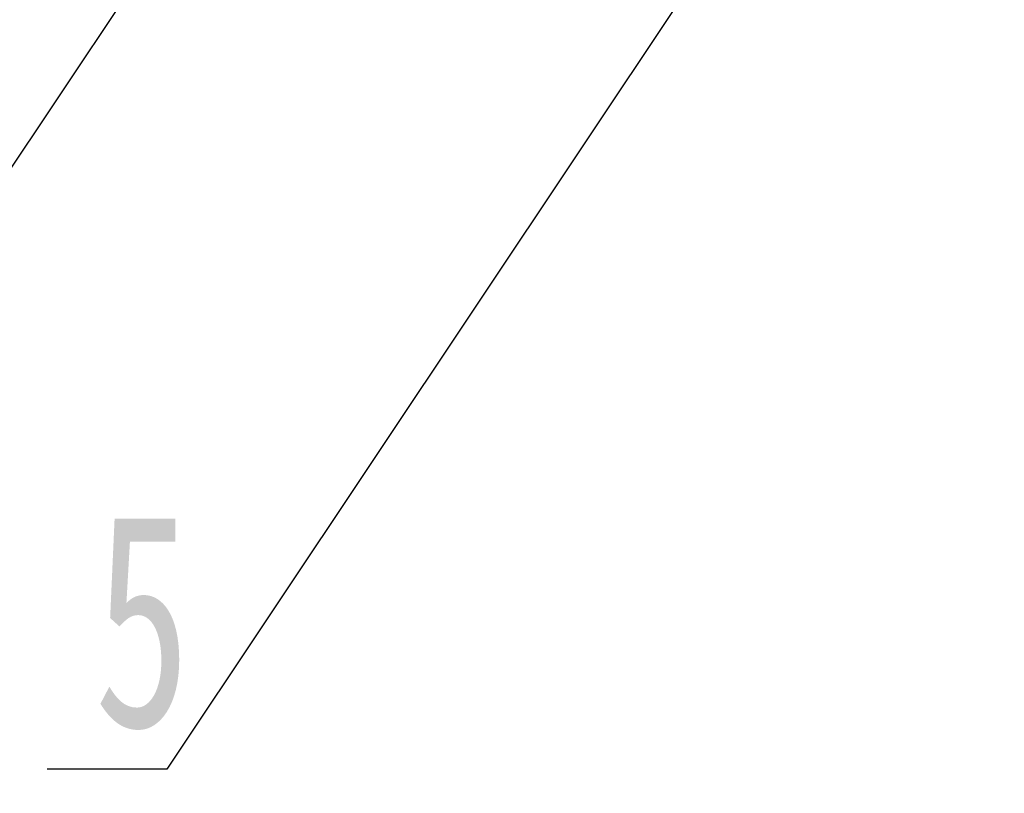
# Model space of a CAD drawing. Header units: millimetres. Extents: x 16386 to 23226, y -7201 to -2390.
# Tile 30 of 94: x 20587 to 20808, y -4786 to -4613. Entities that reach past the tile are written whole.
import ezdxf
from ezdxf import colors
from ezdxf.entities.mleader import LeaderData, LeaderLine
from ezdxf.math import Vec2, Vec3

# ---------------------------------------------------------------- set-up
doc = ezdxf.new("R2010")
doc.units = ezdxf.units.MM
doc.layers.add('7标注层', color=4, linetype='CONTINUOUS')
doc.styles.add('标准', font='仿宋GB2312_0.shx', dxfattribs={"width": 0.667})

msp = doc.modelspace()

# ---------------------------------------------------------------- leaders
at = {"layer": '7标注层', "ltscale": 5}
ml = msp.add_multileader_mtext('Standard', dxfattribs=at)
ml.set_content('3', color=256, style='标准')
ml.set_leader_properties()
ml.build(insert=Vec2(0, 0))
ml.multileader.update_dxf_attribs({"text_right_attachment_type": 6, "dogleg_length": 0.36})
ctx = ml.context
ctx.base_point, ctx.char_height, ctx.plane_origin = Vec3(20485.12, -4734.3), 48, Vec3(20442.21, -4448.89)
ctx.right_attachment = 6
notes = []
notes.append((ctx, [(0, (1, 1, 0), (20503.33, -4767.9), (-1, 0), 0.36, [(0, [(20691.33, -4486.02)], 0, [])])]))
ctx.mtext.insert, ctx.mtext.flow_direction = Vec3(20487.12, -4710.3), 5
ml = msp.add_multileader_mtext('Standard', dxfattribs=at)
ml.set_content('5', color=256, style='标准')
ml.set_leader_properties()
ml.build(insert=Vec2(0, 0))
ml.multileader.update_dxf_attribs({"text_right_attachment_type": 6, "dogleg_length": 0.36})
ctx = ml.context
ctx.base_point, ctx.char_height, ctx.plane_origin = Vec3(20601.38, -4747.22), 48, Vec3(20558.63, -4461.82)
ctx.right_attachment = 6
notes.append((ctx, [(0, (1, 1, 0), (20619.75, -4780.82), (-1, 0), 0.36, [(0, [(20807.76, -4498.94)], 0, [])])]))
ctx.mtext.insert, ctx.mtext.flow_direction = Vec3(20603.38, -4723.22), 5
for ctx, leaders in notes:
    for number, flags, end, landing, length, lines in leaders:
        leader = LeaderData()
        leader.index, (leader.has_last_leader_line, leader.has_dogleg_vector, leader.attachment_direction) = number, flags
        leader.last_leader_point, leader.dogleg_vector, leader.dogleg_length = Vec3(end), Vec3(landing), length
        for number, points, colour, breaks in lines:
            line = LeaderLine()
            line.index, line.vertices, line.color, line.breaks = number, Vec3.list(points), colors.encode_raw_color(colour), breaks
            leader.lines.append(line)
        ctx.leaders.append(leader)

doc.saveas('drawing.dxf')
